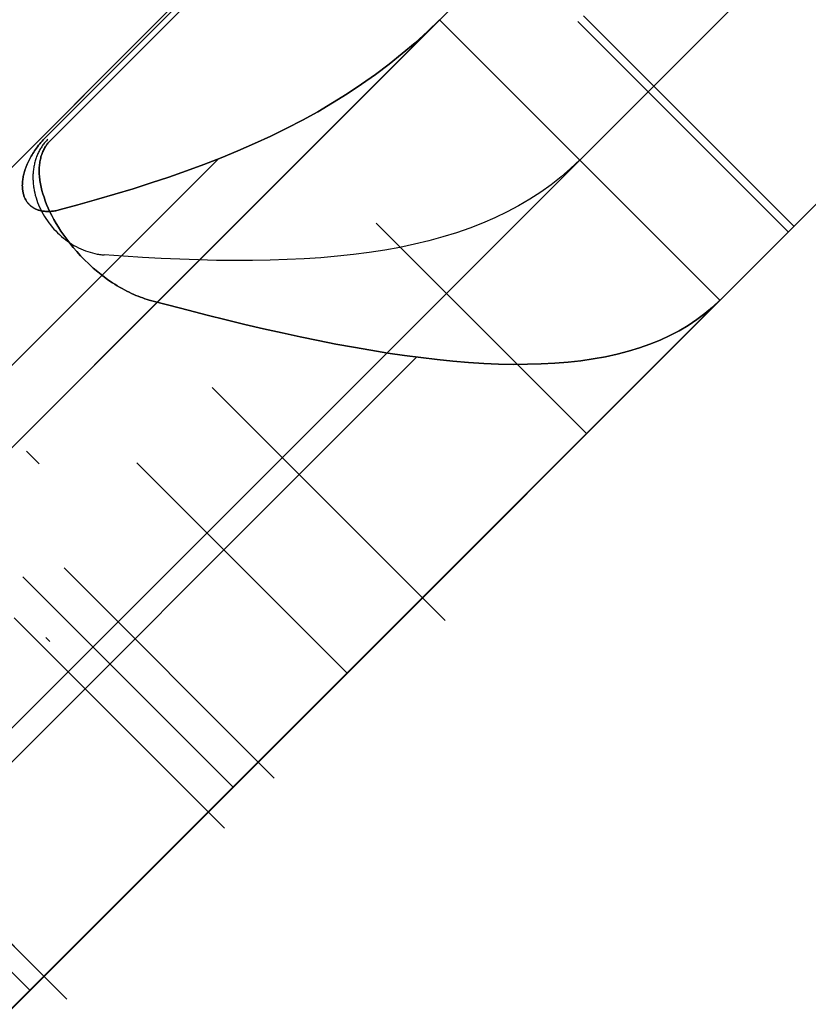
# Model space of a CAD drawing. Header units: millimetres. Extents: x -1690 to 192, y -898 to 54.
# Tile 87 of 256: x -1634.38 to -1630.4, y -1.94 to 3.02. Entities that reach past the tile are written whole.
import ezdxf

# ---------------------------------------------------------------- set-up
doc = ezdxf.new("R2010")
doc.units = ezdxf.units.MM
doc.header["$MEASUREMENT"] = 0
doc.layers.add('OVIDIO 186x93x72h', color=7, linetype='Continuous')

msp = doc.modelspace()

# ---------------------------------------------------------------- linework, layer by layer
at = {"layer": 'OVIDIO 186x93x72h', "extrusion": (0.202852, -0.108979, 0.973126)}
for points in [[(-750.5095, 1609.817), (-750.5095, 1449.1612)], [(-750.5095, 1449.1612), (-750.5095, 1609.817)], [(-750.805, 1609.817), (-750.805, 1449.1612)], [(-751.1005, 1609.817), (-751.1005, 1449.1612)], [(-751.1005, 1449.1612), (-751.1005, 1609.817)]]:
    msp.add_lwpolyline(points, dxfattribs=at)
at = {"layer": 'OVIDIO 186x93x72h', "extrusion": (0.235702, -0.235702, 0.942809)}
for points in [[(-1155.0728, 1376.7622), (-1155.0728, 1267.6844)], [(-1156.0215, 1267.6844), (-1156.0215, 1376.7622)], [(-1158.8675, 1267.6844), (-1158.8675, 1376.7622)], [(-1157.9188, 1376.7622), (-1157.9188, 1267.6844)]]:
    msp.add_lwpolyline(points, dxfattribs=at)
at = {"layer": 'OVIDIO 186x93x72h', "extrusion": (0.881274, 0.265352, 0.39108)}
msp.add_lwpolyline([(458.4009, 1206.8695), (502.7138, 1264.4246)], dxfattribs=at)
at = {"layer": 'OVIDIO 186x93x72h', "extrusion": (0.108979, -0.202852, 0.973126)}
for points in [[(-1465.2103, 960.73), (-1465.2103, 800.0741)], [(-1465.2103, 800.0741), (-1465.2103, 960.73)], [(-1464.9149, 960.73), (-1464.9149, 800.0741)], [(-1464.6194, 800.0741), (-1464.6194, 960.73)], [(-1464.6194, 960.73), (-1464.6194, 800.0741)]]:
    msp.add_lwpolyline(points, dxfattribs=at)
at = {"layer": 'OVIDIO 186x93x72h', "extrusion": (0.046296, -0.021464, 0.998697)}
for points in [[(-670.086, 1436.9399), (-670.086, 1537.4512)], [(-671.5722, 1435.9717), (-671.5722, 1537.2761)]]:
    msp.add_lwpolyline(points, dxfattribs=at)
at = {"layer": 'OVIDIO 186x93x72h', "extrusion": (0.021464, -0.046296, 0.998697)}
for points in [[(-1501.069, 640.8013), (-1501.069, 742.1039)], [(-1502.5549, 641.7651), (-1502.5549, 742.2781)]]:
    msp.add_lwpolyline(points, dxfattribs=at)
at = {"layer": 'OVIDIO 186x93x72h', "extrusion": (-0.015219, -0.015219, 0.999768)}
for points in [[(-1618.8398, 15.927), (-1628.2173, 6.5516)], [(-1617.7793, 14.8662), (-1627.1568, 5.4908)]]:
    msp.add_lwpolyline(points, dxfattribs=at)
at = {"layer": 'OVIDIO 186x93x72h'}
for points in [[(-1646.0377, -9.3353), (-1626.8675, 9.8349)], [(-1627.081, 9.6214), (-1645.8243, -9.1219)], [(-1630.018, 5.2702), (-1641.4731, -6.1849)], [(-1630.7251, 4.5631), (-1640.766, -5.4778)], [(-1640.766, -5.4778), (-1630.7251, 4.5631)], [(-1630.018, 3.856), (-1640.0589, -6.1849)], [(-1628.6037, 3.856), (-1640.0589, -7.5991)], [(-1639.3518, -6.892), (-1629.3109, 3.1489)], [(-1629.3109, 3.1489), (-1639.3518, -6.892)], [(-1631.5382, 3.0428), (-1630.4776, 1.9822)], [(-1632.2643, 3.0239), (-1639.2267, -3.9386)], [(-1639.2267, -3.9386), (-1632.2643, 3.0239)], [(-1632.2643, 3.0239), (-1630.8501, 1.6097)], [(-1630.8501, 1.6097), (-1632.2643, 3.0239)], [(-1630.8501, 1.6097), (-1632.2643, 3.0239)], [(-1631.5664, 3.0147), (-1630.5057, 1.954)], [(-1638.5249, -2.8225), (-1633.3804, 2.322)], [(-1632.5836, 1.9974), (-1631.523, 0.9368)], [(-1631.523, 0.9368), (-1632.5836, 1.9974)], [(-1637.8125, -5.3528), (-1630.8501, 1.6097)], [(-1630.8501, 1.6097), (-1634.3313, -1.8716), (-1637.8125, -5.3528)], [(-1637.525, -3.8226), (-1632.3803, 1.3221)], [(-1632.3514, 0.1083), (-1633.4121, 1.169)], [(-1633.4121, 1.169), (-1632.3514, 0.1083)], [(-1633.4121, 1.169), (-1632.3514, 0.1083)], [(-1632.7312, -0.2715), (-1633.7919, 0.7892)], [(-1633.7919, 0.7892), (-1632.7312, -0.2715)], [(-1634.3667, 0.2144), (-1633.306, -0.8463)], [(-1635.7455, -0.4573), (-1634.3313, -1.8716)], [(-1635.3213, -0.7402), (-1634.2606, -1.8008)], [(-1634.2606, -1.8008), (-1635.3213, -0.7402)], [(-1635.3213, -0.7402), (-1634.2606, -1.8008)]]:
    msp.add_lwpolyline(points, dxfattribs=at)
at = {"layer": 'OVIDIO 186x93x72h', "extrusion": (-0.000231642, 0.999884, 0.015217)}
for points in [[(1625.9544, -2.7631), (1633.4118, 487.07)], [(1624.894, -2.7469), (1632.3513, 487.085)]]:
    msp.add_lwpolyline(points, dxfattribs=at)
at = {"layer": 'OVIDIO 186x93x72h', "extrusion": (-0.324768, -0.324768, 0.888285)}
for points in [[(-1155.8234, -723.6518), (-1155.8234, -716.5653)], [(-1155.8234, -716.5653), (-1155.8234, -723.6518)], [(-1155.0734, -723.6518), (-1155.0734, -716.5653)], [(-1154.3234, -716.5653), (-1154.3234, -723.6518)], [(-1154.3234, -723.6518), (-1154.3234, -716.5653)]]:
    msp.add_lwpolyline(points, dxfattribs=at)
at = {"layer": 'OVIDIO 186x93x72h', "extrusion": (0.866025, -0.288675, 0.408248)}
for points in [[(-513.7458, 654.7223), (-511.1664, 651.5631)], [(-514.193, 654.3571), (-511.6136, 651.198)], [(-511.6136, 651.198), (-514.193, 654.3571)], [(-512.0641, 653.2348), (-514.7088, 656.4738)]]:
    msp.add_lwpolyline(points, dxfattribs=at)
at = {"layer": 'OVIDIO 186x93x72h', "extrusion": (-0.288675, 0.866025, 0.408248)}
for points in [[(1545.5285, -190.5854), (1548.1732, -187.3463)], [(1548.1732, -187.3463), (1545.5285, -190.5854)], [(1547.5024, -186.7986), (1544.8577, -190.0377)], [(1544.8577, -190.0377), (1547.5024, -186.7986)]]:
    msp.add_lwpolyline(points, dxfattribs=at)
at = {"layer": 'OVIDIO 186x93x72h', "extrusion": (-0.216287, 0.216287, 0.952072)}
msp.add_lwpolyline([(1152.5558, -1091.3076), (1152.5558, -1093.308)], dxfattribs=at)
at = {"layer": 'OVIDIO 186x93x72h', "extrusion": (0.403684, 0.818325, 0.409126)}
msp.add_lwpolyline([(1464.1431, 319.0205), (1465.6826, 317.7438)], dxfattribs=at)
at = {"layer": 'OVIDIO 186x93x72h', "extrusion": (0.000101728, 0.999949, 0.010085)}
for points in [[(1634.2306, 27.6492), (1634.2508, 25.6493)], [(1634.2508, 25.6493), (1634.2306, 27.6492)]]:
    msp.add_lwpolyline(points, dxfattribs=at)
at = {"layer": 'OVIDIO 186x93x72h', "extrusion": (0.001019, 0.99949, 0.031903)}
msp.add_lwpolyline([(1634.348, 25.6395), (1634.2841, 27.6385)], dxfattribs=at)
at = {"layer": 'OVIDIO 186x93x72h', "extrusion": (0.195576, 0.906982, 0.373007)}
msp.add_lwpolyline([(1596.3936, 153.0016), (1597.3948, 151.2698)], dxfattribs=at)
at = {"layer": 'OVIDIO 186x93x72h', "extrusion": (0.995955, 0.008107, -0.08949)}
msp.add_lwpolyline([(15.4591, -120.6908), (15.2779, -118.699)], dxfattribs=at)
at = {"layer": 'OVIDIO 186x93x72h', "extrusion": (0.986544, 0.027096, -0.161235)}
msp.add_lwpolyline([(46.9389, -238.0879), (46.603, -236.1163)], dxfattribs=at)
at = {"layer": 'OVIDIO 186x93x72h', "extrusion": (0.053029, 0.973837, 0.220975)}
for points in [[(1631.3996, 46.1086), (1631.8781, 44.1667)], [(1631.4443, 45.9271), (1631.8781, 44.1667)], [(1631.8781, 44.1667), (1631.3996, 46.1086)]]:
    msp.add_lwpolyline(points, dxfattribs=at)
at = {"layer": 'OVIDIO 186x93x72h', "extrusion": (-0.707107, 0.707107, 0)}
for points in [[(1154.1701, 29.3304), (1154.169, 29.2346), (1154.1655, 29.1383), (1154.1597, 29.0417), (1154.1515, 28.945), (1154.141, 28.8481), (1154.128, 28.7512), (1154.1126, 28.6543), (1154.0948, 28.5576), (1154.0745, 28.4611), (1154.0519, 28.3649), (1154.0268, 28.2691), (1153.9993, 28.1739), (1153.9694, 28.0792), (1153.9372, 27.9853), (1153.9026, 27.892), (1153.8657, 27.7997), (1153.8265, 27.7083), (1153.785, 27.6179), (1153.7414, 27.5287), (1153.6956, 27.4406), (1153.6476, 27.3538), (1153.5977, 27.2684), (1153.5457, 27.1843), (1153.4918, 27.1018), (1153.436, 27.0208), (1153.3784, 26.9414), (1153.319, 26.8637), (1153.258, 26.7877), (1153.1953, 26.7135), (1153.1312, 26.6411), (1153.0656, 26.5706), (1152.9986, 26.502)], [(1152.9986, 26.502), (1153.0656, 26.5706), (1153.1312, 26.6411), (1153.1953, 26.7135), (1153.258, 26.7877), (1153.319, 26.8637), (1153.3784, 26.9414), (1153.436, 27.0208), (1153.4918, 27.1018), (1153.5457, 27.1843), (1153.5977, 27.2684), (1153.6476, 27.3538), (1153.6956, 27.4406), (1153.7414, 27.5287), (1153.785, 27.6179), (1153.8265, 27.7083), (1153.8657, 27.7997), (1153.9026, 27.892), (1153.9372, 27.9853), (1153.9694, 28.0792), (1153.9993, 28.1739), (1154.0268, 28.2691), (1154.0519, 28.3649), (1154.0745, 28.4611), (1154.0948, 28.5576), (1154.1126, 28.6543), (1154.128, 28.7512), (1154.141, 28.8481), (1154.1515, 28.945), (1154.1597, 29.0417), (1154.1655, 29.1383), (1154.169, 29.2346), (1154.1701, 29.3304)], [(1154.1701, 29.3304), (1154.169, 29.2346), (1154.1655, 29.1383), (1154.1597, 29.0417), (1154.1515, 28.945), (1154.141, 28.8481), (1154.128, 28.7512), (1154.1126, 28.6543), (1154.0948, 28.5576), (1154.0745, 28.4611), (1154.0519, 28.3649), (1154.0268, 28.2691), (1153.9993, 28.1739), (1153.9694, 28.0792), (1153.9372, 27.9853), (1153.9026, 27.892), (1153.8657, 27.7997), (1153.8265, 27.7083), (1153.785, 27.6179), (1153.7414, 27.5287), (1153.6956, 27.4406), (1153.6476, 27.3538), (1153.5977, 27.2684), (1153.5457, 27.1843), (1153.4918, 27.1018), (1153.436, 27.0208), (1153.3784, 26.9414), (1153.319, 26.8637), (1153.258, 26.7877), (1153.1953, 26.7135), (1153.1312, 26.6411), (1153.0656, 26.5706), (1152.9986, 26.502)], [(1155.3419, 631.9553), (1155.2749, 631.8867), (1155.2093, 631.8161), (1155.1451, 631.7437), (1155.0825, 631.6695), (1155.0215, 631.5935), (1154.9621, 631.5158), (1154.9045, 631.4364), (1154.8487, 631.3554), (1154.7947, 631.2729), (1154.7428, 631.1888), (1154.6928, 631.1034), (1154.6448, 631.0166), (1154.599, 630.9285), (1154.5554, 630.8393), (1154.5139, 630.7489), (1154.4747, 630.6575), (1154.4378, 630.5651), (1154.4032, 630.4719), (1154.3709, 630.3779), (1154.3411, 630.2833), (1154.3136, 630.188), (1154.2885, 630.0922), (1154.2658, 629.9961), (1154.2456, 629.8996), (1154.2277, 629.8028), (1154.2123, 629.7059), (1154.1994, 629.609), (1154.1888, 629.5121), (1154.1806, 629.4153), (1154.1748, 629.3188), (1154.1713, 629.2225), (1154.1701, 629.1266)], [(1154.1701, 629.1266), (1154.1713, 629.2225), (1154.1748, 629.3188), (1154.1806, 629.4153), (1154.1888, 629.5121), (1154.1994, 629.609), (1154.2123, 629.7059), (1154.2277, 629.8028), (1154.2456, 629.8996), (1154.2658, 629.9961), (1154.2885, 630.0922), (1154.3136, 630.188), (1154.3411, 630.2833), (1154.3709, 630.3779), (1154.4032, 630.4719), (1154.4378, 630.5651), (1154.4747, 630.6575), (1154.5139, 630.7489), (1154.5554, 630.8393), (1154.599, 630.9285), (1154.6448, 631.0166), (1154.6928, 631.1034), (1154.7428, 631.1888), (1154.7947, 631.2729), (1154.8487, 631.3554), (1154.9045, 631.4364), (1154.9621, 631.5158), (1155.0215, 631.5935), (1155.0825, 631.6695), (1155.1451, 631.7437), (1155.2093, 631.8161), (1155.2749, 631.8867), (1155.3419, 631.9553)], [(1154.7073, 657.66), (1154.8223, 657.5982), (1154.9362, 657.532), (1155.0487, 657.4616), (1155.1597, 657.3869), (1155.2688, 657.3079), (1155.376, 657.2247), (1155.4808, 657.1375), (1155.5832, 657.0462), (1155.6828, 656.951), (1155.7795, 656.852), (1155.8731, 656.7493), (1155.9633, 656.6431), (1156.0071, 656.5887), (1156.05, 656.5336), (1156.0919, 656.4776), (1156.1329, 656.4209), (1156.1729, 656.3634), (1156.2119, 656.3052), (1156.2499, 656.2463), (1156.2869, 656.1867), (1156.3228, 656.1265), (1156.3577, 656.0657), (1156.3915, 656.0043), (1156.4242, 655.9424), (1156.4557, 655.8799), (1156.4862, 655.8169), (1156.5155, 655.7535), (1156.5437, 655.6897), (1156.5966, 655.5608), (1156.6448, 655.4305), (1156.6883, 655.2991), (1156.7271, 655.1669), (1156.7612, 655.034), (1156.7906, 654.9008), (1156.8152, 654.7674), (1156.8352, 654.6342), (1156.8507, 654.5013), (1156.8615, 654.369), (1156.868, 654.2374), (1156.8701, 654.1069)], [(1156.8701, 654.1069), (1156.868, 654.2374), (1156.8615, 654.369), (1156.8507, 654.5013), (1156.8352, 654.6342), (1156.8152, 654.7674), (1156.7906, 654.9008), (1156.7612, 655.034), (1156.7271, 655.1669), (1156.6883, 655.2991), (1156.6448, 655.4305), (1156.5966, 655.5608), (1156.5437, 655.6897), (1156.5155, 655.7535), (1156.4862, 655.8169), (1156.4557, 655.8799), (1156.4242, 655.9424), (1156.3915, 656.0043), (1156.3577, 656.0657), (1156.3228, 656.1265), (1156.2869, 656.1867), (1156.2499, 656.2463), (1156.2119, 656.3052), (1156.1729, 656.3634), (1156.1329, 656.4209), (1156.0919, 656.4776), (1156.05, 656.5336), (1156.0071, 656.5887), (1155.9633, 656.6431), (1155.8731, 656.7493), (1155.7795, 656.852), (1155.6828, 656.951), (1155.5832, 657.0462), (1155.4808, 657.1375), (1155.376, 657.2247), (1155.2688, 657.3079), (1155.1597, 657.3869), (1155.0487, 657.4616), (1154.9362, 657.532), (1154.8223, 657.5982), (1154.7073, 657.66)], [(1155.3422, 631.9555), (1155.2752, 631.8869), (1155.2096, 631.8164), (1155.1454, 631.744), (1155.0827, 631.6698), (1155.0217, 631.5938), (1154.9623, 631.5161), (1154.9047, 631.4368), (1154.8489, 631.3558), (1154.7949, 631.2732), (1154.743, 631.1892), (1154.693, 631.1037), (1154.645, 631.0169), (1154.5992, 630.9289), (1154.5555, 630.8396), (1154.5141, 630.7492), (1154.4749, 630.6578), (1154.4379, 630.5655), (1154.4033, 630.4723), (1154.3711, 630.3783), (1154.3412, 630.2836), (1154.3137, 630.1884), (1154.2886, 630.0926), (1154.2659, 629.9964), (1154.2456, 629.8999), (1154.2278, 629.8032), (1154.2124, 629.7063), (1154.1994, 629.6094), (1154.1888, 629.5125), (1154.1806, 629.4157), (1154.1748, 629.3192), (1154.1713, 629.2229), (1154.1701, 629.127)], [(1154.1701, 629.127), (1154.1713, 629.2229), (1154.1748, 629.3192), (1154.1806, 629.4157), (1154.1888, 629.5125), (1154.1994, 629.6094), (1154.2124, 629.7063), (1154.2278, 629.8032), (1154.2456, 629.8999), (1154.2659, 629.9964), (1154.2886, 630.0926), (1154.3137, 630.1884), (1154.3412, 630.2836), (1154.3711, 630.3783), (1154.4033, 630.4723), (1154.4379, 630.5655), (1154.4749, 630.6578), (1154.5141, 630.7492), (1154.5555, 630.8396), (1154.5992, 630.9289), (1154.645, 631.0169), (1154.693, 631.1037), (1154.743, 631.1892), (1154.7949, 631.2732), (1154.8489, 631.3558), (1154.9047, 631.4368), (1154.9623, 631.5161), (1155.0217, 631.5938), (1155.0827, 631.6698), (1155.1454, 631.744), (1155.2096, 631.8164), (1155.2752, 631.8869), (1155.3422, 631.9555)], [(1154.7073, 657.66), (1154.8223, 657.5982), (1154.9362, 657.532), (1155.0487, 657.4616), (1155.1597, 657.3869), (1155.2688, 657.3079), (1155.376, 657.2247), (1155.4808, 657.1375), (1155.5832, 657.0462), (1155.6828, 656.951), (1155.7795, 656.852), (1155.8731, 656.7493), (1155.9633, 656.6431), (1156.0071, 656.5887), (1156.05, 656.5336), (1156.0919, 656.4776), (1156.1329, 656.4209), (1156.1729, 656.3634), (1156.2119, 656.3052), (1156.2499, 656.2463), (1156.2869, 656.1867), (1156.3228, 656.1265), (1156.3577, 656.0657), (1156.3915, 656.0043), (1156.4242, 655.9424), (1156.4557, 655.8799), (1156.4862, 655.8169), (1156.5155, 655.7535), (1156.5437, 655.6897), (1156.5966, 655.5608), (1156.6448, 655.4305), (1156.6883, 655.2991), (1156.7271, 655.1669), (1156.7612, 655.034), (1156.7906, 654.9008), (1156.8152, 654.7674), (1156.8352, 654.6342), (1156.8507, 654.5013), (1156.8615, 654.369), (1156.868, 654.2374), (1156.8701, 654.1069)], [(1156.8701, 654.1069), (1156.868, 654.2374), (1156.8615, 654.369), (1156.8507, 654.5013), (1156.8352, 654.6342), (1156.8152, 654.7674), (1156.7906, 654.9008), (1156.7612, 655.034), (1156.7271, 655.1669), (1156.6883, 655.2991), (1156.6448, 655.4305), (1156.5966, 655.5608), (1156.5437, 655.6897), (1156.5155, 655.7535), (1156.4862, 655.8169), (1156.4557, 655.8799), (1156.4242, 655.9424), (1156.3915, 656.0043), (1156.3577, 656.0657), (1156.3228, 656.1265), (1156.2869, 656.1867), (1156.2499, 656.2463), (1156.2119, 656.3052), (1156.1729, 656.3634), (1156.1329, 656.4209), (1156.0919, 656.4776), (1156.05, 656.5336), (1156.0071, 656.5887), (1155.9633, 656.6431), (1155.8731, 656.7493), (1155.7795, 656.852), (1155.6828, 656.951), (1155.5832, 657.0462), (1155.4808, 657.1375), (1155.376, 657.2247), (1155.2688, 657.3079), (1155.1597, 657.3869), (1155.0487, 657.4616), (1154.9362, 657.532), (1154.8223, 657.5982), (1154.7073, 657.66)]]:
    msp.add_lwpolyline(points, dxfattribs=at)
at = {"layer": 'OVIDIO 186x93x72h', "extrusion": (-0.000182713, 0.000182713, 1)}
for points in [[(-1633.2971, 1.054), (-1632.2364, -0.0067)], [(-1632.2364, -0.0067), (-1633.2971, 1.054)]]:
    msp.add_lwpolyline(points, dxfattribs=at)
at = {"layer": 'OVIDIO 186x93x72h', "extrusion": (1, 0, 0)}
for points in [[(1.169, 629.1266), (1.169, 29.3304)], [(1.169, 29.3304), (1.169, 629.1266)], [(0.6387, 29.3304), (0.6387, 629.1267)], [(0.1083, 629.127), (0.1083, 29.3304)], [(0.1083, 29.3304), (0.1083, 629.127)], [(-1.8008, 654.1069), (-1.8008, 635.1402)], [(-1.8008, 635.1402), (-1.8008, 654.1069)], [(-1.8716, -2.6264), (-1.8716, 24.6736)]]:
    msp.add_lwpolyline(points, dxfattribs=at)
at = {"layer": 'OVIDIO 186x93x72h', "extrusion": (0.707107, -0.707107, 0)}
for points in [[(-1154.1701, 29.3304), (-1154.169, 29.2346), (-1154.1655, 29.1383), (-1154.1597, 29.0417), (-1154.1515, 28.945), (-1154.141, 28.8481), (-1154.128, 28.7512), (-1154.1126, 28.6543), (-1154.0948, 28.5576), (-1154.0745, 28.4611), (-1154.0519, 28.3649), (-1154.0268, 28.2691), (-1153.9993, 28.1739), (-1153.9694, 28.0792), (-1153.9372, 27.9853), (-1153.9026, 27.892), (-1153.8657, 27.7997), (-1153.8265, 27.7083), (-1153.785, 27.6179), (-1153.7414, 27.5287), (-1153.6956, 27.4406), (-1153.6476, 27.3538), (-1153.5977, 27.2684), (-1153.5457, 27.1843), (-1153.4918, 27.1018), (-1153.436, 27.0208), (-1153.3784, 26.9414), (-1153.319, 26.8637), (-1153.258, 26.7877), (-1153.1953, 26.7135), (-1153.1312, 26.6411), (-1153.0656, 26.5706), (-1152.9986, 26.502)], [(-1152.9986, 26.502), (-1153.0656, 26.5706), (-1153.1312, 26.6411), (-1153.1953, 26.7135), (-1153.258, 26.7877), (-1153.319, 26.8637), (-1153.3784, 26.9414), (-1153.436, 27.0208), (-1153.4918, 27.1018), (-1153.5457, 27.1843), (-1153.5977, 27.2684), (-1153.6476, 27.3538), (-1153.6956, 27.4406), (-1153.7414, 27.5287), (-1153.785, 27.6179), (-1153.8265, 27.7083), (-1153.8657, 27.7997), (-1153.9026, 27.892), (-1153.9372, 27.9853), (-1153.9694, 28.0792), (-1153.9993, 28.1739), (-1154.0268, 28.2691), (-1154.0519, 28.3649), (-1154.0745, 28.4611), (-1154.0948, 28.5576), (-1154.1126, 28.6543), (-1154.128, 28.7512), (-1154.141, 28.8481), (-1154.1515, 28.945), (-1154.1597, 29.0417), (-1154.1655, 29.1383), (-1154.169, 29.2346), (-1154.1701, 29.3304)], [(-1155.3422, 631.9555), (-1155.2752, 631.8869), (-1155.2096, 631.8164), (-1155.1454, 631.744), (-1155.0827, 631.6698), (-1155.0217, 631.5938), (-1154.9623, 631.5161), (-1154.9047, 631.4367), (-1154.8488, 631.3557), (-1154.7949, 631.2732), (-1154.7429, 631.1891), (-1154.6929, 631.1037), (-1154.645, 631.0169), (-1154.5991, 630.9288), (-1154.5555, 630.8395), (-1154.514, 630.7491), (-1154.4748, 630.6577), (-1154.4379, 630.5654), (-1154.4032, 630.4722), (-1154.371, 630.3782), (-1154.3411, 630.2835), (-1154.3136, 630.1882), (-1154.2885, 630.0924), (-1154.2658, 629.9963), (-1154.2456, 629.8997), (-1154.2277, 629.803), (-1154.2123, 629.7061), (-1154.1994, 629.6092), (-1154.1888, 629.5123), (-1154.1806, 629.4155), (-1154.1748, 629.3189), (-1154.1713, 629.2226), (-1154.1701, 629.1267)], [(-1156.8701, 654.1069), (-1156.868, 654.2374), (-1156.8615, 654.369), (-1156.8507, 654.5013), (-1156.8352, 654.6342), (-1156.8152, 654.7674), (-1156.7906, 654.9008), (-1156.7612, 655.034), (-1156.7271, 655.1669), (-1156.6883, 655.2991), (-1156.6448, 655.4305), (-1156.5966, 655.5608), (-1156.5437, 655.6897), (-1156.5155, 655.7535), (-1156.4862, 655.8169), (-1156.4557, 655.8799), (-1156.4242, 655.9424), (-1156.3915, 656.0043), (-1156.3577, 656.0657), (-1156.3228, 656.1265), (-1156.2869, 656.1867), (-1156.2499, 656.2463), (-1156.2119, 656.3052), (-1156.1729, 656.3634), (-1156.1329, 656.4209), (-1156.0919, 656.4776), (-1156.05, 656.5336), (-1156.0071, 656.5887), (-1155.9633, 656.6431), (-1155.8731, 656.7493), (-1155.7795, 656.852), (-1155.6828, 656.951), (-1155.5832, 657.0462), (-1155.4808, 657.1375), (-1155.376, 657.2247), (-1155.2688, 657.3079), (-1155.1597, 657.3869), (-1155.0487, 657.4616), (-1154.9362, 657.532), (-1154.8223, 657.5982), (-1154.7073, 657.66)], [(-1156.8701, 635.1402), (-1156.869, 635.0443), (-1156.8655, 634.948), (-1156.8597, 634.8515), (-1156.8515, 634.7547), (-1156.841, 634.6578), (-1156.828, 634.5609), (-1156.8126, 634.464), (-1156.7948, 634.3673), (-1156.7745, 634.2708), (-1156.7518, 634.1746), (-1156.7268, 634.0788), (-1156.6993, 633.9835), (-1156.6694, 633.8889), (-1156.6371, 633.7949), (-1156.6025, 633.7017), (-1156.5656, 633.6093), (-1156.5264, 633.5179), (-1156.4849, 633.4275), (-1156.4413, 633.3383), (-1156.3955, 633.2502), (-1156.3475, 633.1634), (-1156.2975, 633.0779), (-1156.2456, 632.9939), (-1156.1916, 632.9114), (-1156.1358, 632.8304), (-1156.0782, 632.751), (-1156.0188, 632.6733), (-1155.9578, 632.5973), (-1155.8951, 632.5231), (-1155.831, 632.4507), (-1155.7653, 632.3801), (-1155.6983, 632.3115)], [(-1156.8701, 635.1402), (-1156.869, 635.0443), (-1156.8655, 634.948), (-1156.8597, 634.8515), (-1156.8515, 634.7547), (-1156.8409, 634.6578), (-1156.828, 634.5609), (-1156.8126, 634.464), (-1156.7947, 634.3673), (-1156.7745, 634.2708), (-1156.7518, 634.1746), (-1156.7267, 634.0788), (-1156.6992, 633.9836), (-1156.6694, 633.8889), (-1156.6371, 633.7949), (-1156.6025, 633.7017), (-1156.5656, 633.6093), (-1156.5264, 633.5179), (-1156.4849, 633.4276), (-1156.4413, 633.3383), (-1156.3954, 633.2502), (-1156.3475, 633.1634), (-1156.2975, 633.078), (-1156.2455, 632.9939), (-1156.1916, 632.9114), (-1156.1358, 632.8304), (-1156.0782, 632.751), (-1156.0188, 632.6733), (-1155.9578, 632.5973), (-1155.8951, 632.5231), (-1155.831, 632.4507), (-1155.7653, 632.3802), (-1155.6984, 632.3116)], [(-1155.6984, 632.3116), (-1155.7653, 632.3802), (-1155.831, 632.4507), (-1155.8951, 632.5231), (-1155.9578, 632.5973), (-1156.0188, 632.6733), (-1156.0782, 632.751), (-1156.1358, 632.8304), (-1156.1916, 632.9114), (-1156.2455, 632.9939), (-1156.2975, 633.078), (-1156.3475, 633.1634), (-1156.3954, 633.2502), (-1156.4413, 633.3383), (-1156.4849, 633.4276), (-1156.5264, 633.5179), (-1156.5656, 633.6093), (-1156.6025, 633.7017), (-1156.6371, 633.7949), (-1156.6694, 633.8889), (-1156.6992, 633.9836), (-1156.7267, 634.0788), (-1156.7518, 634.1746), (-1156.7745, 634.2708), (-1156.7947, 634.3673), (-1156.8126, 634.464), (-1156.828, 634.5609), (-1156.8409, 634.6578), (-1156.8515, 634.7547), (-1156.8597, 634.8515), (-1156.8655, 634.948), (-1156.869, 635.0443), (-1156.8701, 635.1402)]]:
    msp.add_lwpolyline(points, dxfattribs=at)
at = {"layer": 'OVIDIO 186x93x72h', "extrusion": (-0.288793, 0.865975, 0.408272)}
for points in [[(1550.5155, 366.0649), (1550.197, 365.6749)], [(1550.197, 365.6749), (1550.5155, 366.0649)], [(1549.8451, 366.613), (1549.5266, 366.223)], [(1549.5266, 366.223), (1549.8451, 366.613)]]:
    msp.add_lwpolyline(points, dxfattribs=at)
at = {"layer": 'OVIDIO 186x93x72h', "extrusion": (-0.000129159, 0.000129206, 1)}
for points in [[(-1633.0986, -0.8021), (-1634.159, 0.2587)], [(-1634.159, 0.2587), (-1633.0986, -0.8021)], [(-1634.4108, 0.0069), (-1633.3503, -1.054)], [(-1633.3503, -1.054), (-1634.4108, 0.0069)]]:
    msp.add_lwpolyline(points, dxfattribs=at)
at = {"layer": 'OVIDIO 186x93x72h', "extrusion": (0.707107, 0.707107, 0)}
msp.add_lwpolyline([(1154.3234, 24.6736), (1154.3242, 24.7458), (1154.3268, 24.8182), (1154.3312, 24.8908), (1154.3374, 24.9636), (1154.3454, 25.0365), (1154.3552, 25.1093), (1154.3668, 25.1822), (1154.3802, 25.2548), (1154.3955, 25.3273), (1154.4125, 25.3996), (1154.4314, 25.4715), (1154.4521, 25.543), (1154.4746, 25.614), (1154.4988, 25.6845), (1154.5248, 25.7544), (1154.5526, 25.8237), (1154.582, 25.8922), (1154.6131, 25.9599), (1154.6459, 26.0268), (1154.6803, 26.0928), (1154.7162, 26.1578), (1154.7537, 26.2217), (1154.7927, 26.2846), (1154.8331, 26.3464), (1154.8749, 26.407), (1154.918, 26.4664), (1154.9624, 26.5245), (1155.0081, 26.5813), (1155.0549, 26.6368), (1155.1029, 26.6909), (1155.152, 26.7436), (1155.202, 26.7949), (1155.2533, 26.845), (1155.306, 26.894), (1155.3601, 26.942), (1155.4156, 26.9888), (1155.4724, 27.0345), (1155.5305, 27.079), (1155.5899, 27.1221), (1155.6505, 27.1639), (1155.7123, 27.2043), (1155.7752, 27.2433), (1155.8392, 27.2807), (1155.9042, 27.3167), (1155.9701, 27.351), (1156.037, 27.3838), (1156.1047, 27.4149), (1156.1733, 27.4444), (1156.2425, 27.4721), (1156.3124, 27.4981), (1156.3829, 27.5224), (1156.454, 27.5448), (1156.5255, 27.5655), (1156.5974, 27.5844), (1156.6696, 27.6015), (1156.7421, 27.6167), (1156.8148, 27.6302), (1156.8876, 27.6418), (1156.9605, 27.6516), (1157.0333, 27.6595), (1157.1061, 27.6657), (1157.1788, 27.6701), (1157.2512, 27.6727), (1157.3234, 27.6736)], dxfattribs=at)
at = {"layer": 'OVIDIO 186x93x72h', "extrusion": (0.865975, -0.288793, 0.408272)}
msp.add_lwpolyline([(-517.0213, 1209.6032), (-517.3398, 1209.9931)], dxfattribs=at)
at = {"layer": 'OVIDIO 186x93x72h', "extrusion": (-0.000182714, 0.000182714, 1)}
for points in [[(-1635.2052, -0.8563), (-1634.1445, -1.917)], [(-1634.1445, -1.917), (-1635.2052, -0.8563)]]:
    msp.add_lwpolyline(points, dxfattribs=at)
at = {"layer": 'OVIDIO 186x93x72h'}
for points in [[(-1626.8675, 9.8349, 27.6736), (-1626.9423, 9.7416, 27.6736), (-1627.0189, 9.6499, 27.6735), (-1627.0973, 9.5597, 27.6734), (-1627.1775, 9.4711, 27.6733), (-1627.2594, 9.3841, 27.6733), (-1634.2303, 2.4115, 27.6733)], [(-1634.2505, 2.4317, 25.6735), (-1627.2669, 9.4176, 25.6735), (-1627.1728, 9.5184, 25.6736), (-1627.081, 9.6214, 25.6736)], [(-1632.2643, 3.0239, 24.6736), (-1632.3252, 2.9649, 24.7254), (-1632.3881, 2.9078, 24.777), (-1632.4528, 2.8526, 24.8284), (-1632.5194, 2.7992, 24.8794), (-1632.5878, 2.7477, 24.9298), (-1632.658, 2.6981, 24.9796), (-1632.7301, 2.6502, 25.0285), (-1632.8039, 2.6041, 25.0764), (-1632.8795, 2.5597, 25.1233), (-1632.9568, 2.5171, 25.1689), (-1633.0358, 2.4761, 25.2132), (-1633.1163, 2.4367, 25.2561), (-1633.1983, 2.3988, 25.2974), (-1633.2819, 2.3624, 25.337), (-1633.3668, 2.3274, 25.3748), (-1633.4532, 2.2937, 25.4108), (-1633.5408, 2.2614, 25.4448), (-1633.6296, 2.2303, 25.4767), (-1633.7196, 2.2004, 25.5065), (-1633.8106, 2.1715, 25.534), (-1633.9025, 2.1435, 25.5593), (-1633.9954, 2.1164, 25.5822), (-1634.089, 2.0901, 25.6026), (-1634.1834, 2.0645, 25.6205)], [(-1634.1834, 2.0645, 25.6205), (-1634.089, 2.0901, 25.6026), (-1633.9954, 2.1164, 25.5822), (-1633.9025, 2.1435, 25.5593), (-1633.8106, 2.1715, 25.534), (-1633.7196, 2.2004, 25.5065), (-1633.6296, 2.2303, 25.4767), (-1633.5408, 2.2614, 25.4448), (-1633.4532, 2.2937, 25.4108), (-1633.3668, 2.3274, 25.3748), (-1633.2819, 2.3624, 25.337), (-1633.1983, 2.3988, 25.2974), (-1633.1163, 2.4367, 25.2561), (-1633.0358, 2.4761, 25.2132), (-1632.9568, 2.5171, 25.1689), (-1632.8795, 2.5597, 25.1233), (-1632.8039, 2.6041, 25.0764), (-1632.7301, 2.6502, 25.0285), (-1632.658, 2.6981, 24.9796), (-1632.5878, 2.7477, 24.9298), (-1632.5194, 2.7992, 24.8794), (-1632.4528, 2.8526, 24.8284), (-1632.3881, 2.9078, 24.777), (-1632.3252, 2.9649, 24.7254), (-1632.2643, 3.0239, 24.6736)], [(-1634.1834, 2.0645, 25.6205), (-1634.1892, 2.0631, 25.6216), (-1634.195, 2.0617, 25.6226), (-1634.2007, 2.0605, 25.6237), (-1634.2063, 2.0595, 25.6247), (-1634.2119, 2.0586, 25.6258), (-1634.2173, 2.0579, 25.6269), (-1634.2227, 2.0574, 25.628), (-1634.2281, 2.0569, 25.629), (-1634.2333, 2.0567, 25.6301), (-1634.2385, 2.0565, 25.6312), (-1634.2436, 2.0565, 25.6323), (-1634.2486, 2.0566, 25.6333), (-1634.2535, 2.0569, 25.6344), (-1634.2584, 2.0573, 25.6355), (-1634.2631, 2.0579, 25.6365), (-1634.2678, 2.0585, 25.6376), (-1634.2723, 2.0593, 25.6386), (-1634.2767, 2.0602, 25.6396), (-1634.281, 2.0613, 25.6406), (-1634.2852, 2.0625, 25.6416), (-1634.2893, 2.0637, 25.6426), (-1634.2933, 2.0651, 25.6436), (-1634.2972, 2.0667, 25.6445), (-1634.301, 2.0683, 25.6455), (-1634.3047, 2.07, 25.6464), (-1634.3083, 2.0719, 25.6473), (-1634.3101, 2.0728, 25.6477), (-1634.3118, 2.0738, 25.6482), (-1634.3135, 2.0748, 25.6486), (-1634.3152, 2.0759, 25.649), (-1634.3168, 2.077, 25.6495), (-1634.3184, 2.0781, 25.6499), (-1634.32, 2.0792, 25.6503), (-1634.3216, 2.0803, 25.6508), (-1634.3232, 2.0815, 25.6512), (-1634.3247, 2.0827, 25.6516), (-1634.3262, 2.0839, 25.652), (-1634.3277, 2.0852, 25.6524), (-1634.3292, 2.0865, 25.6528), (-1634.3306, 2.0878, 25.6532), (-1634.332, 2.0891, 25.6536), (-1634.3334, 2.0905, 25.654), (-1634.3348, 2.0918, 25.6544), (-1634.3361, 2.0932, 25.6548), (-1634.3374, 2.0947, 25.6552), (-1634.3387, 2.0961, 25.6555), (-1634.34, 2.0976, 25.6559), (-1634.3413, 2.0991, 25.6563), (-1634.3425, 2.1007, 25.6566), (-1634.3437, 2.1023, 25.657), (-1634.3449, 2.1039, 25.6574), (-1634.3461, 2.1055, 25.6577), (-1634.3483, 2.1088, 25.6584), (-1634.3505, 2.1123, 25.6591), (-1634.3525, 2.1158, 25.6598), (-1634.3545, 2.1195, 25.6604), (-1634.3563, 2.1233, 25.6611), (-1634.3581, 2.1271, 25.6617), (-1634.3597, 2.1312, 25.6623), (-1634.3612, 2.1353, 25.6629), (-1634.3626, 2.1395, 25.6635), (-1634.3639, 2.1439, 25.6641), (-1634.3651, 2.1484, 25.6646), (-1634.3661, 2.153, 25.6651), (-1634.367, 2.1577, 25.6657), (-1634.3678, 2.1625, 25.6661), (-1634.3684, 2.1674, 25.6666), (-1634.3689, 2.1724, 25.6671), (-1634.3693, 2.1775, 25.6675), (-1634.3695, 2.1827, 25.6679), (-1634.3696, 2.188, 25.6683), (-1634.3695, 2.1934, 25.6687), (-1634.3693, 2.1989, 25.6691), (-1634.3689, 2.2044, 25.6694), (-1634.3684, 2.2101, 25.6697), (-1634.3677, 2.2158, 25.67), (-1634.3669, 2.2216, 25.6703), (-1634.3659, 2.2274, 25.6706), (-1634.3648, 2.2333, 25.6709), (-1634.3636, 2.2393, 25.6711), (-1634.3621, 2.2454, 25.6713), (-1634.3605, 2.2515, 25.6715), (-1634.3588, 2.2577, 25.6717), (-1634.3569, 2.2639, 25.6719), (-1634.3548, 2.2702, 25.6721), (-1634.3526, 2.2766, 25.6722), (-1634.3502, 2.283, 25.6724), (-1634.3476, 2.2894, 25.6725), (-1634.3449, 2.2959, 25.6726), (-1634.342, 2.3024, 25.6727), (-1634.3389, 2.309, 25.6728), (-1634.3356, 2.3156, 25.6729), (-1634.3322, 2.3223, 25.673), (-1634.3285, 2.3289, 25.6731), (-1634.3247, 2.3357, 25.6731), (-1634.3207, 2.3424, 25.6732), (-1634.3166, 2.3492, 25.6732), (-1634.3122, 2.356, 25.6733), (-1634.3076, 2.3628, 25.6733), (-1634.3029, 2.3697, 25.6734), (-1634.2979, 2.3765, 25.6734), (-1634.2928, 2.3834, 25.6734), (-1634.2874, 2.3903, 25.6734), (-1634.2818, 2.3972, 25.6734), (-1634.276, 2.4042, 25.6735), (-1634.27, 2.4111, 25.6735), (-1634.2637, 2.418, 25.6735), (-1634.2572, 2.4248, 25.6735), (-1634.2505, 2.4317, 25.6735)], [(-1634.2505, 2.4317, 25.6735), (-1634.2572, 2.4248, 25.6735), (-1634.2637, 2.418, 25.6735), (-1634.27, 2.4111, 25.6735), (-1634.276, 2.4042, 25.6735), (-1634.2818, 2.3972, 25.6734), (-1634.2874, 2.3903, 25.6734), (-1634.2928, 2.3834, 25.6734), (-1634.2979, 2.3765, 25.6734), (-1634.3029, 2.3697, 25.6734), (-1634.3076, 2.3628, 25.6733), (-1634.3122, 2.356, 25.6733), (-1634.3166, 2.3492, 25.6732), (-1634.3207, 2.3424, 25.6732), (-1634.3247, 2.3357, 25.6731), (-1634.3285, 2.3289, 25.6731), (-1634.3322, 2.3223, 25.673), (-1634.3356, 2.3156, 25.6729), (-1634.3389, 2.309, 25.6728), (-1634.342, 2.3024, 25.6727), (-1634.3449, 2.2959, 25.6726), (-1634.3476, 2.2894, 25.6725), (-1634.3502, 2.283, 25.6724), (-1634.3526, 2.2766, 25.6722), (-1634.3548, 2.2702, 25.6721), (-1634.3569, 2.2639, 25.6719), (-1634.3588, 2.2577, 25.6717), (-1634.3605, 2.2515, 25.6715), (-1634.3621, 2.2454, 25.6713), (-1634.3636, 2.2393, 25.6711), (-1634.3648, 2.2333, 25.6709), (-1634.3659, 2.2274, 25.6706), (-1634.3669, 2.2216, 25.6703), (-1634.3677, 2.2158, 25.67), (-1634.3684, 2.2101, 25.6697), (-1634.3689, 2.2044, 25.6694), (-1634.3693, 2.1989, 25.6691), (-1634.3695, 2.1934, 25.6687), (-1634.3696, 2.188, 25.6683), (-1634.3695, 2.1827, 25.6679), (-1634.3693, 2.1775, 25.6675), (-1634.3689, 2.1724, 25.6671), (-1634.3684, 2.1674, 25.6666), (-1634.3678, 2.1625, 25.6661), (-1634.367, 2.1577, 25.6657), (-1634.3661, 2.153, 25.6651), (-1634.3651, 2.1484, 25.6646), (-1634.3639, 2.1439, 25.6641), (-1634.3626, 2.1395, 25.6635), (-1634.3612, 2.1353, 25.6629), (-1634.3597, 2.1312, 25.6623), (-1634.3581, 2.1271, 25.6617), (-1634.3563, 2.1233, 25.6611), (-1634.3545, 2.1195, 25.6604), (-1634.3525, 2.1158, 25.6598), (-1634.3505, 2.1123, 25.6591), (-1634.3483, 2.1088, 25.6584), (-1634.3461, 2.1055, 25.6577), (-1634.3449, 2.1039, 25.6574), (-1634.3437, 2.1023, 25.657), (-1634.3425, 2.1007, 25.6566), (-1634.3413, 2.0991, 25.6563), (-1634.34, 2.0976, 25.6559), (-1634.3387, 2.0961, 25.6555), (-1634.3374, 2.0947, 25.6552), (-1634.3361, 2.0932, 25.6548), (-1634.3348, 2.0918, 25.6544), (-1634.3334, 2.0905, 25.654), (-1634.332, 2.0891, 25.6536), (-1634.3306, 2.0878, 25.6532), (-1634.3292, 2.0865, 25.6528), (-1634.3277, 2.0852, 25.6524), (-1634.3262, 2.0839, 25.652), (-1634.3247, 2.0827, 25.6516), (-1634.3232, 2.0815, 25.6512), (-1634.3216, 2.0803, 25.6508), (-1634.32, 2.0792, 25.6503), (-1634.3184, 2.0781, 25.6499), (-1634.3168, 2.077, 25.6495), (-1634.3152, 2.0759, 25.649), (-1634.3135, 2.0748, 25.6486), (-1634.3118, 2.0738, 25.6482), (-1634.3101, 2.0728, 25.6477), (-1634.3083, 2.0719, 25.6473), (-1634.3047, 2.07, 25.6464), (-1634.301, 2.0683, 25.6455), (-1634.2972, 2.0667, 25.6445), (-1634.2933, 2.0651, 25.6436), (-1634.2893, 2.0637, 25.6426), (-1634.2852, 2.0625, 25.6416), (-1634.281, 2.0613, 25.6406), (-1634.2767, 2.0602, 25.6396), (-1634.2723, 2.0593, 25.6386), (-1634.2678, 2.0585, 25.6376), (-1634.2631, 2.0579, 25.6365), (-1634.2584, 2.0573, 25.6355), (-1634.2535, 2.0569, 25.6344), (-1634.2486, 2.0566, 25.6333), (-1634.2436, 2.0565, 25.6323), (-1634.2385, 2.0565, 25.6312), (-1634.2333, 2.0567, 25.6301), (-1634.2281, 2.0569, 25.629), (-1634.2227, 2.0574, 25.628), (-1634.2173, 2.0579, 25.6269), (-1634.2119, 2.0586, 25.6258), (-1634.2063, 2.0595, 25.6247), (-1634.2007, 2.0605, 25.6237), (-1634.195, 2.0617, 25.6226), (-1634.1892, 2.0631, 25.6216), (-1634.1834, 2.0645, 25.6205)], [(-1634.2404, 2.4216, 26.6735), (-1634.2443, 2.4177, 26.6735), (-1634.2481, 2.4136, 26.6735), (-1634.2517, 2.4095, 26.6735), (-1634.2553, 2.4053, 26.6735), (-1634.2588, 2.401, 26.6735), (-1634.2622, 2.3966, 26.6734), (-1634.2655, 2.3922, 26.6734), (-1634.2687, 2.3876, 26.6734), (-1634.2718, 2.383, 26.6734), (-1634.2748, 2.3784, 26.6734), (-1634.2777, 2.3736, 26.6734), (-1634.2805, 2.3688, 26.6734), (-1634.2832, 2.3639, 26.6733), (-1634.2858, 2.3589, 26.6733), (-1634.2884, 2.3539, 26.6733), (-1634.2908, 2.3488, 26.6732), (-1634.2931, 2.3437, 26.6732), (-1634.2953, 2.3384, 26.6731), (-1634.2973, 2.3332, 26.6731), (-1634.2993, 2.3278, 26.673), (-1634.3012, 2.3225, 26.673), (-1634.303, 2.317, 26.6729), (-1634.3046, 2.3115, 26.6728), (-1634.3062, 2.306, 26.6727), (-1634.3076, 2.3004, 26.6726), (-1634.309, 2.2948, 26.6725), (-1634.3102, 2.2891, 26.6724), (-1634.3113, 2.2834, 26.6722), (-1634.3123, 2.2776, 26.6721), (-1634.3132, 2.2718, 26.672), (-1634.314, 2.266, 26.6718), (-1634.3146, 2.2601, 26.6716), (-1634.3152, 2.2542, 26.6714), (-1634.3156, 2.2483, 26.6712), (-1634.3159, 2.2423, 26.671), (-1634.3161, 2.2363, 26.6708), (-1634.3162, 2.2303, 26.6706), (-1634.3161, 2.2242, 26.6703), (-1634.316, 2.2182, 26.6701), (-1634.3157, 2.2121, 26.6698), (-1634.3153, 2.206, 26.6695), (-1634.3149, 2.1999, 26.6692), (-1634.3143, 2.1937, 26.6689), (-1634.3136, 2.1876, 26.6686), (-1634.3127, 2.1814, 26.6682), (-1634.3118, 2.1753, 26.6678), (-1634.3096, 2.163, 26.667), (-1634.307, 2.1507, 26.6661), (-1634.304, 2.1384, 26.6652), (-1634.3005, 2.1261, 26.6641), (-1634.2966, 2.1139, 26.663), (-1634.2923, 2.1018, 26.6618), (-1634.2876, 2.0898, 26.6604), (-1634.2824, 2.0779, 26.659), (-1634.2769, 2.0661, 26.6574), (-1634.2709, 2.0544, 26.6558), (-1634.2646, 2.0429, 26.654), (-1634.2579, 2.0316, 26.6522), (-1634.2508, 2.0205, 26.6502), (-1634.2433, 2.0096, 26.6481), (-1634.2355, 1.9988, 26.646), (-1634.2274, 1.9884, 26.6437), (-1634.219, 1.9781, 26.6414), (-1634.2103, 1.9681, 26.6389), (-1634.2012, 1.9584, 26.6364), (-1634.1919, 1.949, 26.6338), (-1634.1824, 1.9399, 26.6311), (-1634.1725, 1.9311, 26.6283), (-1634.1625, 1.9226, 26.6254), (-1634.1522, 1.9145, 26.6225), (-1634.1417, 1.9067, 26.6195), (-1634.1309, 1.8993, 26.6164), (-1634.12, 1.8923, 26.6132), (-1634.1089, 1.8857, 26.61), (-1634.0977, 1.8795, 26.6068), (-1634.0863, 1.8736, 26.6035), (-1634.0748, 1.8682, 26.6002), (-1634.0632, 1.8632, 26.5969), (-1634.0515, 1.8586, 26.5935), (-1634.0397, 1.8544, 26.5902), (-1634.0278, 1.8506, 26.5869), (-1634.0159, 1.8473, 26.5836), (-1634.0039, 1.8444, 26.5803), (-1633.992, 1.8419, 26.577), (-1633.986, 1.8409, 26.5754), (-1633.98, 1.8399, 26.5738), (-1633.974, 1.8391, 26.5722), (-1633.968, 1.8384, 26.5707), (-1633.962, 1.8378, 26.5691), (-1633.9561, 1.8373, 26.5676)], [(-1634.2303, 2.4115, 27.6733), (-1634.2338, 2.4079, 27.6733), (-1634.2372, 2.4042, 27.6733), (-1634.2405, 2.4004, 27.6733), (-1634.2437, 2.3964, 27.6733), (-1634.2468, 2.3923, 27.6732), (-1634.2498, 2.388, 27.6732), (-1634.2527, 2.3836, 27.6732), (-1634.2555, 2.3791, 27.6732), (-1634.2581, 2.3744, 27.6732), (-1634.2607, 2.3696, 27.6731), (-1634.2632, 2.3646, 27.6731), (-1634.2655, 2.3595, 27.6731), (-1634.2678, 2.3543, 27.673), (-1634.2699, 2.3489, 27.673), (-1634.2719, 2.3433, 27.6729), (-1634.2737, 2.3376, 27.6729), (-1634.2754, 2.3317, 27.6728), (-1634.277, 2.3257, 27.6728), (-1634.2784, 2.3196, 27.6727), (-1634.2797, 2.3133, 27.6726), (-1634.2809, 2.3069, 27.6725), (-1634.2819, 2.3003, 27.6724), (-1634.2827, 2.2936, 27.6723), (-1634.2834, 2.2868, 27.6721), (-1634.2839, 2.2799, 27.672), (-1634.2842, 2.2728, 27.6718), (-1634.2844, 2.2656, 27.6716), (-1634.2844, 2.2583, 27.6715), (-1634.2842, 2.2509, 27.6713), (-1634.2839, 2.2434, 27.671), (-1634.2834, 2.2358, 27.6708), (-1634.2827, 2.228, 27.6705), (-1634.2818, 2.2202, 27.6702), (-1634.2807, 2.2123, 27.6699), (-1634.2795, 2.2042, 27.6696), (-1634.2781, 2.1961, 27.6692), (-1634.2765, 2.1879, 27.6689), (-1634.2747, 2.1796, 27.6684), (-1634.2727, 2.1712, 27.668), (-1634.2706, 2.1627, 27.6675), (-1634.2658, 2.1455, 27.6665), (-1634.2602, 2.1279, 27.6653), (-1634.2539, 2.11, 27.664), (-1634.2468, 2.0918, 27.6625), (-1634.239, 2.0734, 27.6609), (-1634.2303, 2.0546, 27.659), (-1634.2209, 2.0356, 27.657), (-1634.2106, 2.0163, 27.6547), (-1634.1994, 1.9967, 27.6521), (-1634.1874, 1.9769, 27.6494), (-1634.1745, 1.9569, 27.6463), (-1634.1606, 1.9368, 27.6429), (-1634.1458, 1.9165, 27.6392), (-1634.13, 1.896, 27.6352), (-1634.1132, 1.8754, 27.6308), (-1634.0951, 1.8546, 27.626), (-1634.0759, 1.8336, 27.6207), (-1634.0555, 1.8126, 27.615), (-1634.034, 1.7917, 27.6088), (-1634.0115, 1.7713, 27.6023), (-1633.9881, 1.7514, 27.5953), (-1633.964, 1.7323, 27.588), (-1633.9396, 1.7142, 27.5805), (-1633.9273, 1.7056, 27.5767), (-1633.915, 1.6973, 27.5729), (-1633.9028, 1.6894, 27.5691), (-1633.8907, 1.6818, 27.5652), (-1633.8786, 1.6746, 27.5614), (-1633.8665, 1.6677, 27.5576), (-1633.8546, 1.6611, 27.5539), (-1633.8427, 1.6549, 27.5501), (-1633.8309, 1.649, 27.5464), (-1633.8192, 1.6434, 27.5426), (-1633.8076, 1.6382, 27.539), (-1633.7961, 1.6332, 27.5353), (-1633.7847, 1.6286, 27.5317), (-1633.7733, 1.6243, 27.5282), (-1633.7621, 1.6203, 27.5247), (-1633.7509, 1.6165, 27.5212), (-1633.7399, 1.6131, 27.5178), (-1633.7289, 1.61, 27.5144)], [(-1633.7289, 1.61, 27.5144), (-1633.7399, 1.6131, 27.5178), (-1633.7509, 1.6165, 27.5212), (-1633.7621, 1.6203, 27.5247), (-1633.7733, 1.6243, 27.5282), (-1633.7847, 1.6286, 27.5317), (-1633.7961, 1.6332, 27.5353), (-1633.8076, 1.6382, 27.539), (-1633.8192, 1.6434, 27.5426), (-1633.8309, 1.649, 27.5464), (-1633.8427, 1.6549, 27.5501), (-1633.8546, 1.6611, 27.5539), (-1633.8665, 1.6677, 27.5576), (-1633.8786, 1.6746, 27.5614), (-1633.8907, 1.6818, 27.5652), (-1633.9028, 1.6894, 27.5691), (-1633.915, 1.6973, 27.5729), (-1633.9273, 1.7056, 27.5767), (-1633.9396, 1.7142, 27.5805), (-1633.964, 1.7323, 27.588), (-1633.9881, 1.7514, 27.5953), (-1634.0115, 1.7713, 27.6023), (-1634.034, 1.7917, 27.6088), (-1634.0555, 1.8126, 27.615), (-1634.0759, 1.8336, 27.6207), (-1634.0951, 1.8546, 27.626), (-1634.1132, 1.8754, 27.6308), (-1634.13, 1.896, 27.6352), (-1634.1458, 1.9165, 27.6392), (-1634.1606, 1.9368, 27.6429), (-1634.1745, 1.9569, 27.6463), (-1634.1874, 1.9769, 27.6494), (-1634.1994, 1.9967, 27.6521), (-1634.2106, 2.0163, 27.6547), (-1634.2209, 2.0356, 27.657), (-1634.2303, 2.0546, 27.659), (-1634.239, 2.0734, 27.6609), (-1634.2468, 2.0918, 27.6625), (-1634.2539, 2.11, 27.664), (-1634.2602, 2.1279, 27.6653), (-1634.2658, 2.1455, 27.6665), (-1634.2706, 2.1627, 27.6675), (-1634.2727, 2.1712, 27.668), (-1634.2747, 2.1796, 27.6684), (-1634.2765, 2.1879, 27.6689), (-1634.2781, 2.1961, 27.6692), (-1634.2795, 2.2042, 27.6696), (-1634.2807, 2.2123, 27.6699), (-1634.2818, 2.2202, 27.6702), (-1634.2827, 2.228, 27.6705), (-1634.2834, 2.2358, 27.6708), (-1634.2839, 2.2434, 27.671), (-1634.2842, 2.2509, 27.6713), (-1634.2844, 2.2583, 27.6715), (-1634.2844, 2.2656, 27.6716), (-1634.2842, 2.2728, 27.6718), (-1634.2839, 2.2799, 27.672), (-1634.2834, 2.2868, 27.6721), (-1634.2827, 2.2936, 27.6723), (-1634.2819, 2.3003, 27.6724), (-1634.2809, 2.3069, 27.6725), (-1634.2797, 2.3133, 27.6726), (-1634.2784, 2.3196, 27.6727), (-1634.277, 2.3257, 27.6728), (-1634.2754, 2.3317, 27.6728), (-1634.2737, 2.3376, 27.6729), (-1634.2719, 2.3433, 27.6729), (-1634.2699, 2.3489, 27.673), (-1634.2678, 2.3543, 27.673), (-1634.2655, 2.3595, 27.6731), (-1634.2632, 2.3646, 27.6731), (-1634.2607, 2.3696, 27.6731), (-1634.2581, 2.3744, 27.6732), (-1634.2555, 2.3791, 27.6732), (-1634.2527, 2.3836, 27.6732), (-1634.2498, 2.388, 27.6732), (-1634.2468, 2.3923, 27.6732), (-1634.2437, 2.3964, 27.6733), (-1634.2405, 2.4004, 27.6733), (-1634.2372, 2.4042, 27.6733), (-1634.2338, 2.4079, 27.6733), (-1634.2303, 2.4115, 27.6733)], [(-1631.5572, 2.3168, 24.6736), (-1631.6033, 2.2729, 24.7513), (-1631.6515, 2.2311, 24.8289), (-1631.7018, 2.1915, 24.9062), (-1631.7543, 2.154, 24.9832), (-1631.8088, 2.1186, 25.0597), (-1631.8655, 2.0853, 25.1357), (-1631.9242, 2.0541, 25.211), (-1631.9849, 2.0249, 25.2854), (-1632.0477, 1.9978, 25.3589), (-1632.1126, 1.9726, 25.4314), (-1632.1793, 1.9495, 25.5027), (-1632.248, 1.9282, 25.5728), (-1632.3186, 1.9089, 25.6416), (-1632.3911, 1.8914, 25.7089), (-1632.4654, 1.8757, 25.7746), (-1632.5415, 1.8619, 25.8386), (-1632.6193, 1.8498, 25.9008), (-1632.6989, 1.8394, 25.9612), (-1632.7801, 1.8306, 26.0197), (-1632.8628, 1.8234, 26.0761), (-1632.9471, 1.8178, 26.1304), (-1633.0329, 1.8136, 26.1825), (-1633.12, 1.8107, 26.2324), (-1633.2085, 1.8093, 26.2799), (-1633.2982, 1.8091, 26.3249), (-1633.3892, 1.8101, 26.3675), (-1633.4813, 1.8122, 26.4076), (-1633.5744, 1.8154, 26.445), (-1633.6685, 1.8196, 26.4798), (-1633.7636, 1.8247, 26.5118), (-1633.8594, 1.8306, 26.5411), (-1633.9561, 1.8373, 26.5675)], [(-1633.7289, 1.61, 27.5144), (-1633.6308, 1.5839, 27.4831), (-1633.5334, 1.5585, 27.449), (-1633.4368, 1.5339, 27.4123), (-1633.341, 1.5101, 27.3729), (-1633.2462, 1.4872, 27.3309), (-1633.1522, 1.4652, 27.2863), (-1633.0593, 1.4442, 27.2392), (-1632.9675, 1.4244, 27.1897), (-1632.8768, 1.4056, 27.1377), (-1632.7872, 1.388, 27.0833), (-1632.6989, 1.3716, 27.0265), (-1632.6118, 1.3565, 26.9676), (-1632.5261, 1.3427, 26.9064), (-1632.4417, 1.3303, 26.843), (-1632.3587, 1.3193, 26.7776), (-1632.2772, 1.3098, 26.7101), (-1632.1973, 1.3018, 26.6406), (-1632.1188, 1.2953, 26.5692), (-1632.042, 1.2904, 26.496), (-1631.9668, 1.2871, 26.4211), (-1631.8932, 1.2855, 26.3444), (-1631.8213, 1.2856, 26.2662), (-1631.7512, 1.2875, 26.1864), (-1631.6829, 1.2911, 26.1051), (-1631.6163, 1.2965, 26.0225), (-1631.5516, 1.3038, 25.9385), (-1631.4888, 1.3129, 25.8534), (-1631.4278, 1.3239, 25.767), (-1631.3687, 1.3368, 25.6797), (-1631.3116, 1.3516, 25.5913), (-1631.2564, 1.3684, 25.5021), (-1631.2032, 1.3871, 25.4121), (-1631.152, 1.4078, 25.3213), (-1631.1028, 1.4306, 25.23), (-1631.0556, 1.4554, 25.1381), (-1631.0104, 1.4821, 25.0457), (-1630.9673, 1.511, 24.953), (-1630.9262, 1.5418, 24.86), (-1630.8871, 1.5747, 24.7668), (-1630.8501, 1.6097, 24.6736)], [(-1630.8501, 1.6097, 24.6736), (-1630.8871, 1.5747, 24.7668), (-1630.9262, 1.5418, 24.86), (-1630.9673, 1.511, 24.953), (-1631.0104, 1.4821, 25.0457), (-1631.0556, 1.4554, 25.1381), (-1631.1028, 1.4306, 25.23), (-1631.152, 1.4078, 25.3213), (-1631.2032, 1.3871, 25.4121), (-1631.2564, 1.3684, 25.5021), (-1631.3116, 1.3516, 25.5913), (-1631.3687, 1.3368, 25.6797), (-1631.4278, 1.3239, 25.767), (-1631.4888, 1.3129, 25.8534), (-1631.5516, 1.3038, 25.9385), (-1631.6163, 1.2965, 26.0225), (-1631.6829, 1.2911, 26.1051), (-1631.7512, 1.2875, 26.1864), (-1631.8213, 1.2856, 26.2662), (-1631.8932, 1.2855, 26.3444), (-1631.9668, 1.2871, 26.4211), (-1632.042, 1.2904, 26.496), (-1632.1188, 1.2953, 26.5692), (-1632.1973, 1.3018, 26.6406), (-1632.2772, 1.3098, 26.7101), (-1632.3587, 1.3193, 26.7776), (-1632.4417, 1.3303, 26.843), (-1632.5261, 1.3427, 26.9064), (-1632.6118, 1.3565, 26.9676), (-1632.6989, 1.3716, 27.0265), (-1632.7872, 1.388, 27.0833), (-1632.8768, 1.4056, 27.1377), (-1632.9675, 1.4244, 27.1897), (-1633.0593, 1.4442, 27.2392), (-1633.1522, 1.4652, 27.2863), (-1633.2462, 1.4872, 27.3309), (-1633.341, 1.5101, 27.3729), (-1633.4368, 1.5339, 27.4123), (-1633.5334, 1.5585, 27.449), (-1633.6308, 1.5839, 27.4831), (-1633.7289, 1.61, 27.5144)]]:
    msp.add_polyline3d(points, dxfattribs=at)

doc.saveas('drawing.dxf')
